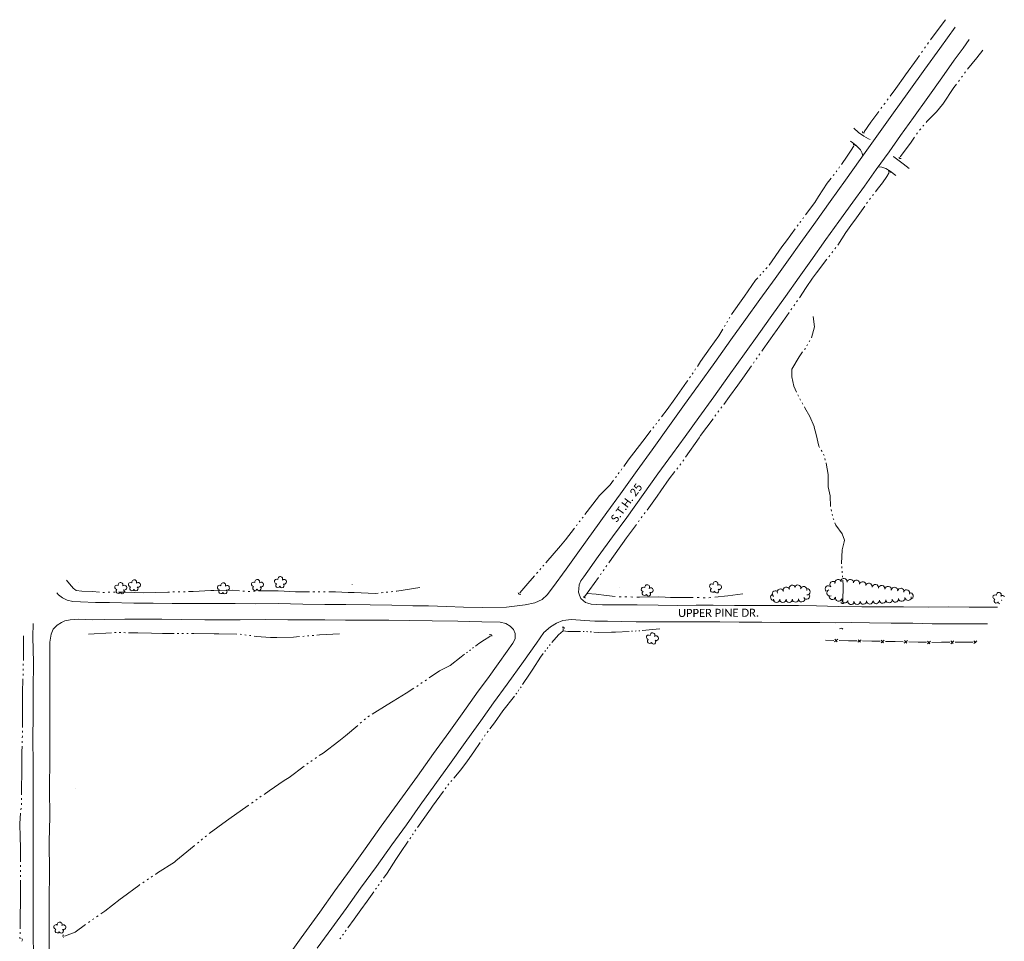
# Model space of a CAD drawing. Extents: x 297264 to 301592, y 46903 to 51888.
# Tile 16 of 16: x 300367 to 301592, y 50741 to 51888. Entities that reach past the tile are written whole.
import ezdxf

# ---------------------------------------------------------------- set-up
doc = ezdxf.new("R2010")
doc.units = 0
doc.header["$MEASUREMENT"] = 0
for name, pattern in [('DGN Style 3', [37.5, 25, -12.5]), ('Echnl', [0.68, 0.25, -0.03, 0.02, -0.03, 0.02, -0.03, 0.02, -0.03, 0.25]), ('Wisdot3', [0.1875, 0.125, -0.0625])]:
    doc.linetypes.add(name, pattern=pattern)
for name, color, linetype, lineweight in [('Level 11', 7, 'Continuous', 25), ('Level 14', 1, 'Continuous', 25), ('Level 15', 40, 'Efen', 25), ('Level 17', 50, 'Wisdot3', 25), ('Level 18', 72, 'Etrel', 25), ('Level 19', 153, 'Echnl', 25)]:
    doc.layers.add(name, color=color, linetype=linetype, lineweight=lineweight)
doc.styles.add('CalibriRegular', font='calibri.ttf')
doc.linetypes.add('Efen', pattern='A,0.105,-0.0325,[20,dgnlstyle-ewdotudls.shx,S=0.000293,R=0,X=0,Y=0],-0.0325,0.105', length=0.275)
doc.linetypes.add('Etrel', pattern='A,0,[14,dgnlstyle-ewdotudls.shx,S=0.00065925,R=0,X=0,Y=0],-0.082294', length=0.082294)

# ---------------------------------------------------------------- blocks, each defined once
blk = doc.blocks.new('CULVRT')
at = {"layer": 'Level 15', "color": 40, "linetype": 'Continuous', "lineweight": 0}
blk.add_arc((10, 7.5), 12.5, 216.88038, 323.11994, dxfattribs=at)
blk = doc.blocks.new('CULVRT_1')
at = {"layer": 'Level 15', "color": 40, "linetype": 'Continuous', "lineweight": 0}
blk.add_arc((10, 7.5), 12.5, 216.87936, 323.11893, dxfattribs=at)
blk = doc.blocks.new('CULVRT_2')
at = {"layer": 'Level 15', "color": 40, "linetype": 'Continuous', "lineweight": 0}
blk.add_arc((10, 7.5), 12.5, 216.87931, 323.11888, dxfattribs=at)
blk = doc.blocks.new('CULVRT_3')
at = {"layer": 'Level 15', "color": 40, "linetype": 'Continuous', "lineweight": 0}
blk.add_arc((10, 7.5), 12.5, 216.87896, 323.11852, dxfattribs=at)
blk = doc.blocks.new('CULVRT_4')
at = {"layer": 'Level 15', "color": 40, "linetype": 'Continuous', "lineweight": 0}
blk.add_arc((10, 7.5), 12.5, 216.88013, 323.11969, dxfattribs=at)
blk = doc.blocks.new('CULVRT_5')
at = {"layer": 'Level 15', "color": 40, "linetype": 'Continuous', "lineweight": 0}
blk.add_arc((10, 7.5), 12.5, 216.87889, 323.11846, dxfattribs=at)
blk = doc.blocks.new('CULVRT_6')
at = {"layer": 'Level 15', "color": 40, "linetype": 'Continuous', "lineweight": 0}
blk.add_arc((10, 7.5), 12.5, 216.87987, 323.11943, dxfattribs=at)
blk = doc.blocks.new('CULVRT_7')
at = {"layer": 'Level 15', "color": 40, "linetype": 'Continuous', "lineweight": 0}
blk.add_arc((10, 7.5), 12.5, 216.87999, 323.11955, dxfattribs=at)
blk = doc.blocks.new('CULVRT_8')
at = {"layer": 'Level 15', "color": 40, "linetype": 'Continuous', "lineweight": 0}
blk.add_arc((10, 7.5), 12.5, 216.87948, 323.11904, dxfattribs=at)
blk = doc.blocks.new('CULVRT_9')
at = {"layer": 'Level 15', "color": 40, "linetype": 'Continuous', "lineweight": 0}
blk.add_arc((10, 7.5), 12.5, 216.87967, 323.11923, dxfattribs=at)
blk = doc.blocks.new('POLE')
at = {"color": 0, "linetype": 'ByBlock', "lineweight": -2, "transparency": 16777216}
for radius in [0.06, 0.015, 0.03, 0.045]:
    blk.add_circle((0, 0), radius, dxfattribs=at)
blk = doc.blocks.new('TREE')
at = {"layer": 'Level 18', "color": 93, "linetype": 'Continuous', "lineweight": 0}
for centre, radius, start, end in [((-4.5, 0.2), 2.78, 78.0714, 279.0825), ((-1.5, 4.3), 2.78, 1.3944, 209.1674), ((3.6, 2.4), 2.97, 278.4235, 139.6574), ((-2, -4.2), 2.61, 140.7796, 358.7122), ((3.5, -3.4), 2.97, 196.0743, 79.0476)]:
    blk.add_arc(centre, radius, start, end, dxfattribs=at)

msp = doc.modelspace()

# ---------------------------------------------------------------- linework, layer by layer
at = {"layer": 'Level 11', "color": 21, "linetype": 'Continuous', "lineweight": 13, "flags": 128}
for points in [[(301030, 51181.1), (301047, 51204.4), (301063.7, 51227.6), (301080.6, 51251.2), (301097.7, 51274.9), (301114.6, 51298.4), (301135.6, 51327.4), (301154, 51353), (301175.7, 51383.2), (301194.5, 51409.5), (301211.6, 51433.3), (301232.2, 51461.9), (301252.1, 51489.8), (301270.4, 51515.1), (301288.2, 51540), (301307, 51566.2), (301323.8, 51589.7), (301339.2, 51611.2), (301357.2, 51636.4), (301375.4, 51662), (301394.7, 51688.8), (301413.1, 51714.6), (301431.6, 51740.5), (301452.4, 51769.4), (301473.5, 51798.9), (301493.6, 51826.9), (301511.9, 51852.5), (301531.1, 51879.1)], [(301068.9, 51195), (301087, 51220.1), (301104.8, 51244.9), (301122.4, 51268.9), (301142.8, 51297.4), (301161.3, 51323.1), (301179.5, 51348), (301195, 51369.4), (301212.3, 51393.3), (301230.8, 51418.8), (301250.1, 51446.1), (301269, 51472.3), (301286.7, 51497.4), (301303.1, 51520.2), (301319.9, 51544), (301337, 51568), (301351.4, 51588.3), (301370.4, 51614.7), (301386.3, 51637.1), (301403.8, 51661.4), (301418.3, 51681.3), (301432.7, 51701.9), (301448.9, 51724.1), (301463.2, 51744.3), (301479.2, 51766.8), (301497, 51791.5), (301514.6, 51815.9), (301530.1, 51837.9), (301541.1, 51853.1), (301548.4, 51863.6)], [(301068.9, 51195), (301065.4, 51190), (301063.4, 51184.9), (301062.6, 51179.8), (301062.4, 51175.9), (301063.6, 51171.9), (301065.5, 51167.9), (301068, 51165.4), (301071.2, 51163), (301074.1, 51162), (301078, 51160.7), (301092.1, 51160.1), (301110.9, 51160), (301135.2, 51160.2), (301161.4, 51159.5), (301185, 51159.4), (301208.8, 51159.6), (301230.1, 51159.5), (301256.4, 51159.4), (301287.3, 51159.1), (301313, 51159.3), (301336.2, 51159.1), (301358.7, 51158.8), (301386.1, 51157.9), (301414.9, 51157.7), (301440, 51157.4), (301466.9, 51157.5), (301497.6, 51157.3), (301523, 51157.5), (301548.4, 51157.2), (301568.5, 51157.2), (301584, 51157)], [(300442.7, 51163.6), (300432.9, 51164.3), (300426.1, 51166), (300420, 51168.8), (300415.2, 51172.6), (300413.2, 51175.2)], [(301030, 51181.1), (301023.3, 51172.7), (301017, 51166.6), (301008.2, 51162.5), (300995.9, 51160.1), (300972.8, 51157), (300942.9, 51156.8), (300919.2, 51157.3), (300897.9, 51157.8), (300875.7, 51158.9), (300856.1, 51159), (300830.2, 51159.6), (300802.9, 51160.2)], [(300802.9, 51160.2), (300772.8, 51160.6), (300746.8, 51160.6), (300719.4, 51161.1), (300688.7, 51161.8), (300660.9, 51161.4), (300634.9, 51161.7), (300613.3, 51161.8), (300583.6, 51161.7), (300556.8, 51161.8), (300533.1, 51162.2), (300508.9, 51162.3), (300478.6, 51162.9), (300461.1, 51163), (300442.7, 51163.6)], [(300384.1, 50720.2), (300383.5, 50753.6), (300383.7, 50779.2), (300383.5, 50807.9), (300383.5, 50844.4), (300383.7, 50874.9), (300383.7, 50907.3), (300383.6, 50937.8), (300383.7, 50963.7), (300383.4, 50991.1), (300383.5, 51024.8), (300383.6, 51055.2), (300383.9, 51088.1), (300383.4, 51120.3), (300383.7, 51136.9)], [(300403.6, 50726), (300403.8, 50761), (300403.6, 50793.5), (300403.9, 50826.7), (300403.7, 50865.4), (300404.3, 50896.3), (300404.1, 50931.1), (300404.5, 50968.3), (300404.5, 51001.6), (300404.4, 51034.3), (300404.3, 51062.1), (300404.6, 51096.3), (300404.6, 51113.7), (300406.1, 51123.6), (300408.7, 51129.7), (300413.7, 51134.7), (300419, 51138.1), (300423, 51140.1), (300429.8, 51141.6), (300439.6, 51142.1)], [(300826.2, 51141), (300799.5, 51140.9), (300772.5, 51141.1), (300746.7, 51141.2), (300722.4, 51141.6), (300700.6, 51141.4), (300672.5, 51141.9), (300641.5, 51141.6), (300619.8, 51141.5), (300597.3, 51141.6), (300567.7, 51141.8), (300543.9, 51142.1), (300522.2, 51142.1), (300497.7, 51142.2), (300472.1, 51142), (300458.1, 51141.5), (300439.6, 51142.1)], [(300937.7, 51052.4), (300949, 51067.8), (300962.3, 51086.5), (300973.8, 51102.3), (300980.8, 51112.3), (300983.5, 51117.9), (300983.7, 51124.5), (300981.5, 51129.4), (300977.4, 51133.7), (300971.9, 51136.7), (300965.1, 51138.4), (300942, 51139.1), (300912.3, 51139.9), (300880.3, 51140.1), (300851.6, 51140.5), (300826.2, 51141)], [(300956.8, 51038.1), (300973.6, 51061.3), (300994.1, 51089.7), (301010.1, 51112.4), (301019.4, 51125.5), (301027.5, 51132.5), (301035.1, 51137.1), (301042.7, 51140.5), (301053.8, 51141.7), (301070.4, 51140.6), (301082.9, 51139.7), (301098.5, 51139.6), (301115.6, 51139.3), (301134, 51139), (301155.7, 51139), (301174, 51138.8), (301194.5, 51138.9), (301217.5, 51138.7), (301238.2, 51138.8), (301262.2, 51138.5), (301290.6, 51138.3), (301313.4, 51137.9), (301337.8, 51137.9), (301362.9, 51137.9), (301382, 51137.8), (301402.2, 51137.9), (301424.4, 51137.5), (301451.5, 51137.1), (301478.4, 51137.2), (301502.6, 51136.6), (301531.6, 51136.6), (301551.8, 51136.4), (301571.5, 51136.4)], [(300698.4, 50719.4), (300717.2, 50745.6), (300740.4, 50777.7), (300759.3, 50804), (300778.1, 50830.1), (300796.8, 50856.5), (300816.7, 50884.6), (300839.9, 50916.7), (300861.9, 50946.9), (300882, 50974.9), (300900.9, 51001.3), (300917.4, 51024.2), (300937.7, 51052.4)], [(300737.1, 50732.8), (300755.5, 50757.8), (300773.1, 50782.2), (300791.2, 50807.4), (300810.8, 50834.4), (300830.2, 50861.5), (300848.2, 50886.4), (300865.3, 50910.6), (300883.5, 50935.9), (300901.7, 50961.5), (300923.3, 50991.6), (300940.8, 51015.8), (300956.8, 51038.1)]]:
    msp.add_lwpolyline(points, dxfattribs=at)
at = {"layer": 'Level 15', "color": 40, "linetype": 'Continuous', "lineweight": 0}
for p, q in [((301381.2, 51113.9), (301385.1, 51117.2)), ((301381.5, 51117.3), (301384.3, 51113.9)), ((301410.1, 51113.4), (301414, 51116.7)), ((301410.3, 51116.7), (301413.2, 51113.4)), ((301438.9, 51112.8), (301442.9, 51116.1)), ((301439.2, 51116.2), (301442, 51112.8)), ((301467.8, 51112.3), (301471.7, 51115.6)), ((301468.1, 51115.6), (301470.9, 51112.3)), ((301496.7, 51111.6), (301500.6, 51114.9)), ((301496.9, 51115), (301499.8, 51111.6)), ((301525.6, 51111.7), (301529.4, 51115.1)), ((301525.8, 51115.1), (301528.7, 51111.8)), ((301554.5, 51111.9), (301558.3, 51115.3)), ((301554.6, 51115.3), (301557.1, 51112.6))]:
    msp.add_line(p, q, dxfattribs=at)
at = {"layer": 'Level 15', "color": 40, "linetype": 'Continuous', "lineweight": 0, "flags": 128}
for points in [[(301369.7, 51115.9), (301380, 51115.7)], [(301386.9, 51115.6), (301398.6, 51115.4)], [(301398.6, 51115.4), (301408.9, 51115.2)], [(301415.7, 51115.1), (301427.5, 51114.8)], [(301427.5, 51114.8), (301437.8, 51114.7)], [(301444.6, 51114.5), (301456.3, 51114.3)], [(301456.3, 51114.3), (301466.6, 51114.1)], [(301473.5, 51114), (301485.2, 51113.7)], [(301485.2, 51113.7), (301495.5, 51113.5)], [(301502.3, 51113.3), (301514.1, 51113.4)], [(301514.1, 51113.4), (301524.4, 51113.5)], [(301531.2, 51113.5), (301542.9, 51113.6)], [(301542.9, 51113.6), (301553.3, 51113.7)]]:
    msp.add_lwpolyline(points, dxfattribs=at)
at = {"layer": 'Level 17', "color": 51, "linetype": 'DGN Style 3', "lineweight": 0, "flags": 128}
for points in [[(301404.9, 51753.2), (301411, 51748), (301417.5, 51743.5), (301423.3, 51740), (301426.5, 51738.9), (301428.3, 51738.9), (301430.7, 51739.2)], [(301416.1, 51718.7), (301415.6, 51722.2), (301413.3, 51726.5), (301408.4, 51731.6), (301403.7, 51735.3), (301396.2, 51740.4)], [(301474, 51703.4), (301466.5, 51709), (301459.8, 51713.8), (301455, 51717.8), (301452.3, 51721.1), (301451.3, 51723.5), (301451, 51727.1)], [(301435.2, 51705.2), (301440, 51704.8), (301444.8, 51703.2), (301450.4, 51700), (301457.2, 51694.6), (301464.4, 51689.4)]]:
    msp.add_lwpolyline(points, dxfattribs=at)
at = {"layer": 'Level 18', "color": 93, "linetype": 'Continuous', "lineweight": 0}
for centre, radius, start, end in [((301379.3, 51185.3), 4, 42.5783, 222.563), ((301385.5, 51187.7), 4, 12.8662, 192.8508), ((301392.7, 51188.8), 4, 352.8943, 172.879), ((301400.6, 51187.8), 4, 352.8943, 172.879), ((301408.3, 51186.8), 4, 346.063, 166.0477), ((301416.1, 51184.9), 4, 346.063, 166.0477), ((301423.8, 51183), 4, 346.063, 166.0477), ((301307.5, 51173.7), 3.94, 52.7577, 232.7424), ((301313.7, 51175.9), 3.94, 18.782, 198.7666), ((301321.1, 51178.3), 3.94, 17.4129, 197.3976), ((301328.6, 51180.7), 3.94, 17.4129, 197.3976), ((301335.1, 51180.9), 3.94, 345.7416, 165.7263), ((301342.7, 51178.9), 3.94, 345.7416, 165.7263), ((301346.7, 51176.3), 3.94, 269.205, 89.1897), ((301373.4, 51179.8), 4, 42.5783, 222.563), ((301375.4, 51175), 4, 110.7854, 290.7701), ((301431.9, 51181.4), 4, 351.7304, 171.7151), ((301439.8, 51180.2), 4, 351.7304, 171.7151), ((301447.7, 51179.1), 4, 351.7304, 171.7151), ((301455.7, 51177.9), 4, 351.7304, 171.7151), ((301463.5, 51176.7), 4, 350.0712, 170.0559), ((301470.7, 51174.8), 4, 335.8979, 155.8826), ((301475, 51171), 4, 282.9893, 102.9739), ((301585.6, 51172.6), 2.97, 328.4481, 189.682), ((301305.4, 51169.5), 3.94, 106.5582, 286.5429), ((301308.9, 51167.1), 3.94, 179.2286, 359.2133), ((301316.7, 51167), 3.94, 179.2286, 359.2133), ((301324.6, 51166.9), 3.94, 179.2286, 359.2133), ((301332.4, 51167.3), 3.94, 182.5228, 2.5075), ((301340.2, 51167.6), 3.94, 182.5228, 2.5075), ((301346.2, 51171), 3.94, 209.7104, 29.6951), ((301378.4, 51170.6), 4, 165.468, 345.4527), ((301386.1, 51168.6), 4, 165.468, 345.4527), ((301393.9, 51166.5), 4, 165.468, 345.4527), ((301401.6, 51164.5), 4, 165.468, 345.4527), ((301409, 51164.6), 4, 181.7689, 1.7536), ((301417, 51164.8), 4, 181.7689, 1.7536), ((301425, 51165.1), 4, 181.7689, 1.7536), ((301432.9, 51165.5), 4, 184.1587, 4.1433), ((301440.9, 51166), 4, 184.1587, 4.1433), ((301448.9, 51166.6), 4, 184.1587, 4.1433), ((301456.8, 51167.4), 4, 186.2033, 6.188), ((301464.6, 51168.4), 4, 188.693, 8.6777), ((301472.6, 51169.6), 4, 188.693, 8.6777), ((301581, 51169.9), 2.78, 51.419, 259.192), ((301582.2, 51165), 2.78, 128.096, 329.1071), ((301587.1, 51164.1), 2.61, 190.8042, 261.9875), ((301590.1, 51168.7), 2.97, 39.8829, 129.0722), ((301587.1, 51164.1), 2.61, 35.4568, 48.7368), ((301590.1, 51168.7), 2.97, 246.099, 257.5613)]:
    msp.add_arc(centre, radius, start, end, dxfattribs=at)
at = {"layer": 'Level 19', "color": 161, "linetype": 'Continuous', "lineweight": 0, "flags": 128}
for points in [[(301500.4, 51863.4), (301510.1, 51876.4), (301519.1, 51888.4)], [(301496.7, 51858.1), (301497.9, 51859.9)], [(301489.4, 51847.5), (301490.6, 51849.2)], [(301493, 51852.8), (301494.2, 51854.6)], [(301546.6, 51826.7), (301558, 51840.8), (301565.8, 51850.4)], [(301468.5, 51818.7), (301469.4, 51819.8), (301483.9, 51839.6), (301486.9, 51843.9)], [(301542.8, 51821.7), (301544, 51823.4)], [(301450.3, 51793.3), (301457.4, 51802.9), (301468.5, 51818.7)], [(301535.2, 51811.6), (301536.4, 51813.3)], [(301539, 51816.7), (301540.2, 51818.3)], [(301515.6, 51783), (301515.8, 51783.2), (301529.5, 51804), (301532.7, 51808.2)], [(301446.5, 51788.1), (301447.7, 51789.8)], [(301417.9, 51748.9), (301426.3, 51760.8), (301436.2, 51774.3)], [(301438.8, 51777.7), (301440, 51779.5)], [(301442.6, 51782.9), (301443.9, 51784.7)], [(301495, 51760.6), (301496, 51761.8), (301508.1, 51773.7), (301515.6, 51783)], [(301486.9, 51750.9), (301488.3, 51752.5)], [(301491, 51755.7), (301492.3, 51757.3)], [(301462.6, 51717.9), (301475.6, 51734.8), (301480.7, 51742.4)], [(301483.1, 51745.9), (301484.3, 51747.6)], [(301389.7, 51708.3), (301396.8, 51718.5), (301402.4, 51727.2), (301405.1, 51731.6)], [(301386.3, 51703.5), (301387.4, 51705.1)], [(301361, 51668.2), (301371.7, 51685), (301376.8, 51691.3)], [(301379.2, 51694.3), (301380.5, 51695.9)], [(301382.9, 51698.9), (301384.1, 51700.4)], [(301432.1, 51674.2), (301434.1, 51676.9), (301440.9, 51685.3), (301446, 51693.1), (301449, 51698.3)], [(301344.8, 51645.4), (301356.4, 51661), (301361, 51668.2)], [(301424.7, 51664.6), (301425.9, 51666.2)], [(301428.4, 51669.4), (301429.6, 51671)], [(301401.5, 51632.4), (301408.2, 51641.7), (301418.7, 51656.4)], [(301421, 51659.7), (301422.2, 51661.3)], [(301341.4, 51640.7), (301342.6, 51642.3)], [(301315.6, 51605.7), (301321.1, 51613.3), (301332.2, 51628.3)], [(301334.5, 51631.4), (301335.7, 51633)], [(301338, 51636.1), (301338.6, 51637), (301339.1, 51637.6)], [(301385.1, 51607.9), (301385.1, 51607.9), (301395.2, 51623.6), (301401.5, 51632.4)], [(301299.5, 51582.8), (301315.6, 51605.7)], [(301381.4, 51603.1), (301382.6, 51604.7)], [(301353.7, 51566.7), (301358.4, 51573.3), (301371.5, 51590.2)], [(301373.9, 51593.4), (301375.2, 51595)], [(301377.7, 51598.3), (301378.9, 51599.9)], [(301295.7, 51578.4), (301297, 51579.8)], [(301269.1, 51544.2), (301282.8, 51564.1), (301285.4, 51566.9)], [(301288, 51569.8), (301289.3, 51571.2)], [(301291.9, 51574.1), (301293.2, 51575.5)], [(301337.3, 51542.2), (301345.6, 51555.1), (301353.7, 51566.7)], [(301252.9, 51521.3), (301253.8, 51522.7), (301267.1, 51541.3), (301269.1, 51544.2)], [(301326.7, 51527.3), (301327.9, 51528.9)], [(301330.3, 51532.2), (301331.5, 51533.8)], [(301333.9, 51537.1), (301334.2, 51537.5), (301335.1, 51538.8)], [(301249.9, 51516.3), (301250.9, 51518)], [(301307.6, 51499.8), (301321.5, 51520), (301324.4, 51524)], [(301352.3, 51492.4), (301356.3, 51506), (301354.6, 51519.1)], [(301244, 51506.4), (301245, 51508.1)], [(301246.9, 51511.4), (301247.9, 51513)], [(301226.3, 51479.9), (301237.1, 51495), (301242, 51503.1)], [(301290.5, 51475.7), (301292.2, 51478.1), (301306.5, 51498.2), (301307.6, 51499.8)], [(301346.7, 51482.5), (301347.6, 51484.2)], [(301349.5, 51487.4), (301350.5, 51489.1)], [(301210.3, 51456.9), (301214.2, 51462.8), (301226.3, 51479.9)], [(301287, 51470.7), (301288.2, 51472.4)], [(301328, 51451.2), (301328, 51453.4), (301336.9, 51468.8), (301341.3, 51474.8)], [(301343.6, 51477.8), (301344.8, 51479.3)], [(301260.7, 51433.4), (301267.1, 51442.3), (301277.7, 51457.4)], [(301280, 51460.8), (301281.2, 51462.4)], [(301283.5, 51465.8), (301284.7, 51467.4)], [(301200.6, 51442.5), (301201.7, 51444.1)], [(301203.8, 51447.3), (301204.9, 51448.9)], [(301207, 51452.1), (301208.1, 51453.7)], [(301333.7, 51424.8), (301330.2, 51432.2), (301328, 51444), (301328, 51451.2)], [(301182.1, 51416.5), (301197, 51437.1), (301198.4, 51439.3)], [(301243.2, 51409.6), (301250.5, 51419.3), (301260.7, 51433.4)], [(301336.1, 51419.7), (301335.3, 51421.4)], [(301165.5, 51393.9), (301172.7, 51403.4), (301182.1, 51416.5)], [(301239.6, 51404.7), (301240.8, 51406.4)], [(301338.8, 51414.7), (301337.8, 51416.4)], [(301341.6, 51409.8), (301340.6, 51411.4)], [(301355.5, 51382), (301350.4, 51394.6), (301344.1, 51405.4), (301343.5, 51406.5)], [(301232.2, 51395), (301233.5, 51396.6)], [(301235.9, 51399.9), (301237.1, 51401.5)], [(301158.5, 51384.7), (301159.6, 51386.3)], [(301162, 51389.3), (301163.1, 51390.9)], [(301212.4, 51367.9), (301214.3, 51370.7), (301229.8, 51391.7)], [(301362.5, 51355.7), (301361.3, 51357.6), (301358.1, 51372.1), (301355.9, 51381.2), (301355.5, 51382)], [(301135.6, 51354.8), (301145.4, 51367.6), (301152.6, 51377)], [(301154.9, 51380.1), (301156.1, 51381.7)], [(301195.6, 51343.7), (301212.4, 51367.9)], [(301118.7, 51332.4), (301124.4, 51340.2), (301135.6, 51354.8)], [(301365.5, 51350.8), (301364.5, 51352.4)], [(301368, 51345.8), (301367.5, 51347.6)], [(301188.5, 51333.9), (301189.7, 51335.5)], [(301192.2, 51338.7), (301193.3, 51340.4)], [(301369.5, 51340.3), (301369, 51342.2)], [(301373.3, 51309.5), (301373, 51322.1), (301370.5, 51336.6), (301370.5, 51336.7)], [(301111.8, 51323.1), (301113, 51324.7)], [(301115.3, 51327.8), (301116.4, 51329.3)], [(301164.9, 51302.1), (301175.3, 51317), (301182.2, 51325.9)], [(301184.7, 51329.1), (301186, 51330.7)], [(301087.4, 51294.6), (301088.3, 51295.7), (301101.7, 51309.3), (301106.1, 51315.3)], [(301108.4, 51318.4), (301109.5, 51320)], [(301376.2, 51282.4), (301375.4, 51295.9), (301373.3, 51307), (301373.3, 51309.5)], [(301147.7, 51278.1), (301160.1, 51295.2), (301164.9, 51302.1)], [(301070.3, 51272.4), (301087.4, 51294.6)], [(301144.1, 51273.2), (301145.3, 51274.8)], [(301377.3, 51276.8), (301376.9, 51278.7)], [(301378.5, 51271.3), (301378.1, 51273.1)], [(301059.8, 51258.6), (301060.9, 51260.1)], [(301063.3, 51263.2), (301064.4, 51264.7)], [(301066.8, 51267.8), (301066.8, 51267.8), (301068, 51269.3)], [(301117.1, 51236.4), (301122.3, 51243.6), (301134.5, 51260.1)], [(301136.9, 51263.4), (301138.1, 51265)], [(301140.5, 51268.3), (301141.7, 51269.9)], [(301380, 51265.8), (301379.3, 51267.6)], [(301392.9, 51238.4), (301393.5, 51240.5), (301390.7, 51248.5), (301382.8, 51259.2), (301381.5, 51262.3)], [(301040, 51233.6), (301046.3, 51240.9), (301057.4, 51255.5)], [(301100, 51212.3), (301103.7, 51217.7), (301117.1, 51236.4)], [(301389.7, 51211.3), (301389.7, 51211.5), (301390.4, 51228.5), (301392.9, 51238.4)], [(301021.7, 51212.4), (301040, 51233.6)], [(301010.3, 51199.2), (301011.6, 51200.7)], [(301014.1, 51203.6), (301015.4, 51205.1)], [(301017.9, 51208), (301018.1, 51208.3), (301019.1, 51209.5)], [(301089.7, 51197.3), (301090.8, 51198.9)], [(301093.1, 51202.3), (301094.3, 51204)], [(301096.6, 51207.3), (301097.7, 51209)], [(301390.1, 51205.7), (301390, 51207.6)], [(301390.5, 51200), (301390.4, 51201.9)], [(300425.3, 51190.9), (300428.8, 51186.1), (300433.8, 51180.5), (300435.1, 51179.5)], [(300989.4, 51175.2), (300999.5, 51186.8), (301007.8, 51196.3)], [(301070, 51170.2), (301076.7, 51179), (301087.4, 51193.9)], [(301391, 51194.4), (301390.8, 51196.3)], [(301391.4, 51163.3), (301391.7, 51184.6), (301391.2, 51190.6)], [(300435.1, 51179.5), (300437.4, 51177.8), (300444.4, 51176.9), (300457.6, 51176.5), (300466.1, 51175.8)], [(300470.4, 51175.6), (300472.6, 51175.6)], [(300476.9, 51175.8), (300479.1, 51175.9)], [(300483.5, 51175.9), (300485.6, 51175.9)], [(300490, 51175.8), (300499, 51175.7), (300521.4, 51174.9), (300521.6, 51175)], [(300521.6, 51175), (300551.4, 51175.9), (300553.2, 51176)], [(300557.5, 51176.1), (300559.7, 51176.1)], [(300564.1, 51176.2), (300566.2, 51176.3)], [(300570.6, 51176.4), (300572.8, 51176.4)], [(300577.1, 51176.5), (300582.7, 51176.6), (300604.9, 51177.9), (300608.7, 51177.9)], [(300608.7, 51177.9), (300631.7, 51178.3), (300640.3, 51177.6)], [(300644.7, 51177.2), (300646.8, 51177)], [(300651.2, 51176.7), (300653.4, 51176.8)], [(300657.7, 51177), (300659.9, 51177.1)], [(300664.3, 51177.3), (300669.9, 51177.5), (300688.6, 51177.4), (300695.9, 51177)], [(300695.9, 51177), (300710, 51176.3), (300727.5, 51176.3)], [(300731.9, 51176.3), (300734.1, 51176.3)], [(300738.4, 51176.3), (300740.6, 51176.3)], [(300745, 51176.3), (300747.2, 51176.3)], [(300751.5, 51176.3), (300760.1, 51176.3), (300775.9, 51175.6), (300783.2, 51175.3)], [(300783.2, 51175.3), (300809.5, 51174.2), (300812.9, 51174.6)], [(300817, 51175.1), (300819.1, 51175.3)], [(300823.1, 51175.8), (300825.2, 51176)], [(300829.3, 51176.4), (300831.3, 51176.7)], [(300835.4, 51177.1), (300836.3, 51177.2), (300864.8, 51181.5)], [(301073, 51174.1), (301084.2, 51173.5), (301097.2, 51171.7), (301108.1, 51170.6)], [(301232, 51169.7), (301248.4, 51171.4), (301266.9, 51173.6)], [(301112.9, 51170.1), (301114, 51169.9), (301115.3, 51169.9)], [(301120.2, 51169.9), (301122.6, 51169.9)], [(301127.5, 51169.9), (301129.9, 51169.8)], [(301134.8, 51169.8), (301138.2, 51169.8), (301162, 51169.9), (301170.1, 51169.6)], [(301170.1, 51169.6), (301176.7, 51169.3), (301198.5, 51169.4), (301205.3, 51169.2)], [(301210.2, 51169.1), (301212.6, 51169)], [(301217.5, 51168.9), (301219.9, 51168.8)], [(301224.7, 51168.9), (301227.2, 51169.2)], [(300452.7, 51123.5), (300481, 51125.3)], [(300484.9, 51125.6), (300486.2, 51125.7), (300486.8, 51125.6)], [(300490.7, 51125.6), (300492.7, 51125.5)], [(300496.6, 51125.5), (300498.5, 51125.4)], [(300502.5, 51125.4), (300513.9, 51125.2), (300530.8, 51124.7)], [(300530.8, 51124.7), (300544.7, 51124.3), (300559.1, 51124.3)], [(301029.4, 51113.2), (301037.7, 51122.6), (301043.2, 51127.6), (301043.4, 51130.8)], [(301043.2, 51127.6), (301049, 51126.8), (301065, 51127)], [(301068, 51127), (301069.5, 51126.9)], [(301072.5, 51126.7), (301074, 51126.6)], [(301077, 51126.4), (301078.5, 51126.3)], [(301081.5, 51126.1), (301086.7, 51125.7), (301103.4, 51125.9)], [(301103.4, 51125.9), (301108.6, 51125.9), (301125.3, 51126.9)], [(301128.3, 51127.1), (301129.8, 51127.2)], [(301132.8, 51127.4), (301134.3, 51127.5)], [(301137.3, 51127.7), (301138.8, 51127.8)], [(301141.8, 51128.1), (301163.6, 51130.3)], [(300371.5, 51090.7), (300371.5, 51091.2), (300371.6, 51112), (300371.7, 51121)], [(300371.7, 51121), (300371.7, 51121.4)], [(300563, 51124.4), (300565, 51124.4)], [(300568.9, 51124.4), (300570.9, 51124.4)], [(300574.8, 51124.4), (300576.7, 51124.4)], [(300580.6, 51124.4), (300583.8, 51124.4), (300608.9, 51123.9)], [(300608.9, 51123.9), (300614.9, 51123.8), (300637.3, 51123.7)], [(300641.2, 51123.4), (300643.1, 51123.2)], [(300647, 51122.7), (300648.9, 51122.4)], [(300652.8, 51121.9), (300654.7, 51121.7)], [(300658.6, 51121.2), (300661.5, 51120.8), (300679.1, 51119.5), (300686.9, 51119.6)], [(300686.9, 51119.6), (300707.8, 51119.8), (300715.2, 51120.5)], [(300719.1, 51120.8), (300721.1, 51121)], [(300725, 51121.3), (300726.9, 51121.5)], [(300730.8, 51121.8), (300732.8, 51122)], [(300736.7, 51122.3), (300739.9, 51122.6), (300765, 51124)], [(300934.2, 51108.8), (300938.2, 51111.9), (300945.5, 51116.6), (300950.9, 51119.9), (300952.7, 51121.6)], [(300923.1, 51100.4), (300924.3, 51101.3)], [(300926.8, 51103.1), (300927.1, 51103.4), (300928.1, 51104.1)], [(300930.5, 51106), (300931.8, 51106.9)], [(301020.5, 51101.9), (301021.5, 51103.2)], [(301023.4, 51105.7), (301024.4, 51107)], [(301026.3, 51109.6), (301027.2, 51110.7), (301027.3, 51110.8)], [(300902.8, 51084.6), (300916.2, 51095.2), (300920.6, 51098.5)], [(301005.6, 51080.1), (301015.2, 51094.9), (301018.6, 51099.3)], [(300371.3, 51078.2), (300371.3, 51080.3)], [(300371.4, 51084.5), (300371.4, 51086.6)], [(300876.7, 51069.1), (300889.4, 51077.9), (300902.8, 51084.6)], [(300992.7, 51060.8), (301001.5, 51073.9), (301005.6, 51080.1)], [(300370.4, 51037.5), (300370.4, 51050.4), (300371, 51067.8)], [(300371.2, 51071.9), (300371.2, 51072.1), (300371.2, 51074)], [(300871.5, 51065.5), (300873.3, 51066.7)], [(300831.7, 51040.1), (300847.9, 51050), (300857.5, 51056.3)], [(300861, 51058.6), (300862.7, 51059.8)], [(300866.2, 51062.1), (300868, 51063.2)], [(300987.3, 51052.8), (300988.2, 51054.1)], [(300990, 51056.8), (300990.9, 51058.1)], [(300805.8, 51024.1), (300824.2, 51035.5), (300831.7, 51040.1)], [(300968.1, 51028.2), (300982.6, 51046.3)], [(300984.6, 51048.8), (300985.5, 51050.2)], [(300370.5, 51007.2), (300370.3, 51025.9), (300370.4, 51037.5)], [(300952.1, 51005.7), (300957.7, 51013.3), (300968.1, 51028.2)], [(300795.5, 51016.8), (300797.1, 51018.2)], [(300800.4, 51020.8), (300802.2, 51021.9)], [(300370.4, 51001), (300370.5, 51003.1)], [(300764.2, 50990.5), (300772.6, 50996.8), (300787.6, 51009.9)], [(300790.8, 51012.7), (300792.4, 51014.1)], [(300948.6, 51001.2), (300949.8, 51002.7)], [(300370, 50988.4), (300370.1, 50990.5)], [(300370.2, 50994.7), (300370.3, 50996.8)], [(300739.8, 50972.4), (300744.5, 50975.6), (300764.2, 50990.5)], [(300942.1, 50991.8), (300943.1, 50993.4)], [(300945.3, 50996.6), (300946, 50997.6), (300946.3, 50998.1)], [(300369.5, 50954), (300369.5, 50955.8), (300369.6, 50977.1), (300369.8, 50984.3)], [(300924.2, 50966), (300932.1, 50977.1), (300939.9, 50988.7)], [(300729.4, 50965.2), (300731.1, 50966.4)], [(300734.6, 50968.8), (300736.3, 50970)], [(300907.2, 50944.3), (300916.1, 50954.6), (300924.2, 50966)], [(300369, 50923.7), (300369, 50928.8), (300369.5, 50954)], [(300696.2, 50941.2), (300702.1, 50945.1), (300720.8, 50959.2)], [(300724.2, 50961.6), (300725.9, 50962.8)], [(300671.1, 50924.1), (300677.4, 50928.5), (300696.2, 50941.2)], [(300903.5, 50940), (300904.7, 50941.5)], [(300896.4, 50931.1), (300897.5, 50932.7)], [(300899.8, 50935.7), (300901, 50937.1)], [(300369, 50917.5), (300369, 50919.5)], [(300660.7, 50916.8), (300662.5, 50918)], [(300665.9, 50920.5), (300667.6, 50921.7)], [(300878.1, 50905.6), (300880.8, 50909.4), (300894.2, 50928)], [(300368.5, 50904.9), (300368.7, 50907)], [(300369, 50911.2), (300369, 50913.3)], [(300627.2, 50893.3), (300651.3, 50910.2), (300652.2, 50910.8)], [(300655.6, 50913.2), (300657.3, 50914.4)], [(300862.2, 50883.1), (300878.1, 50905.6)], [(300367.4, 50870.6), (300366.9, 50887.9), (300368.1, 50900.8)], [(300602.7, 50875.3), (300624.5, 50891.4), (300627.2, 50893.3)], [(300858.9, 50878.4), (300860, 50879.9), (300860, 50879.9)], [(300367.8, 50840.3), (300367.8, 50858.6), (300367.4, 50870.6)], [(300592.9, 50867.3), (300594.6, 50868.7)], [(300597.8, 50871.3), (300599.4, 50872.7)], [(300852.5, 50868.9), (300853.6, 50870.5)], [(300855.7, 50873.7), (300856.8, 50875.2)], [(300561.3, 50841.4), (300584.1, 50859.9), (300584.9, 50860.6)], [(300588.1, 50863.3), (300589.7, 50864.6)], [(300835, 50842.9), (300840.8, 50851.9), (300850.4, 50865.8)], [(300819.8, 50819.9), (300824.3, 50826.1), (300835, 50842.9)], [(300367.9, 50834), (300367.9, 50836.1)], [(300535.9, 50824.6), (300538.5, 50826.3), (300559.5, 50839.9), (300561.3, 50841.4)], [(300367.9, 50827.8), (300367.9, 50829.8)], [(300367.9, 50821.5), (300367.9, 50823.6)], [(300525.4, 50817.6), (300527.1, 50818.8)], [(300530.6, 50821.1), (300532.4, 50822.3)], [(300367.8, 50787), (300367.9, 50816.1), (300367.9, 50817.3)], [(300492.1, 50793.8), (300494.7, 50795.8), (300515.1, 50810.9), (300516.6, 50811.9)], [(300520.1, 50814.2), (300521.9, 50815.3)], [(300809.8, 50806), (300810.9, 50807.5)], [(300813.1, 50810.6), (300814.3, 50812.1)], [(300816.5, 50815.2), (300817.6, 50816.8)], [(300467.9, 50775.4), (300472.7, 50778.8), (300492.1, 50793.8)], [(300791.5, 50780.5), (300799.3, 50791.4), (300807.6, 50802.9)], [(300367.5, 50756.7), (300367.7, 50775.8), (300367.8, 50787)], [(300457.6, 50768.2), (300459.3, 50769.4)], [(300462.7, 50771.8), (300464.4, 50773)], [(300775.4, 50758.1), (300783.2, 50769), (300791.5, 50780.5)], [(300422.5, 50747.5), (300436.1, 50752.8), (300449, 50762.1)], [(300452.4, 50764.6), (300452.4, 50764.6), (300454.1, 50765.8)], [(300367.6, 50744.4), (300367.1, 50745.4), (300367.1, 50746.4)], [(300367.3, 50750.5), (300367.4, 50751.9), (300367.4, 50752.6)], [(300765.4, 50744.2), (300766.6, 50745.7)], [(300768.8, 50748.8), (300769.9, 50750.3)], [(300772.1, 50753.4), (300773.2, 50755)]]:
    msp.add_lwpolyline(points, dxfattribs=at)

# ---------------------------------------------------------------- block references
at = {"layer": 'Level 14', "color": 20, "linetype": 'Continuous', "lineweight": 0, "rotation": 54.36614342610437}
for p in [(300440.1, 51187.9), (300780.8, 51185.6), (300436.9, 50932)]:
    msp.add_blockref('POLE', p, dxfattribs=at)
at = {"layer": 'Level 14', "color": 20, "linetype": 'Continuous', "lineweight": 0, "xscale": 0.9999981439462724, "yscale": 0.9999981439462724, "zscale": 0.9999981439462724, "rotation": 50.02440982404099}
for p in [(301113.9, 51182.1), (301376.5, 51179.7)]:
    msp.add_blockref('POLE', p, dxfattribs=at)
at = {"layer": 'Level 15', "color": 40, "linetype": 'Continuous', "lineweight": 0}
for name, p, xscale, yscale, zscale, rotation in [('CULVRT_3', (301415.8, 51749.1), 0.144195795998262, 0.144195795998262, 0.144195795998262, 327.4887887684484), ('CULVRT_2', (301406.7, 51731.5), 0.1483383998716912, 0.1483383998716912, 0.1483383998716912, 148.003768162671), ('CULVRT_4', (301461.4, 51717.2), 0.1452954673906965, 0.1452954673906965, 0.1452954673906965, 327.3927589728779), ('CULVRT_5', (301450.6, 51698.1), 0.1631825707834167, 0.1631825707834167, 0.1631825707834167, 147.6155840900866), ('CULVRT_1', (300987.5, 51175.1), 0.1835479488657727, 0.1835479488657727, 0.1835479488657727, 329.3757781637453), ('CULVRT_6', (301068.8, 51170.6), 0.1465065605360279, 0.1465065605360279, 0.1465065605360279, 325.6815937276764), ('CULVRT_8', (301388.9, 51162.9), 0.1897336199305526, 0.1897336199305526, 0.1897336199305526, 352.4748643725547), ('CULVRT_7', (301045, 51130.6), 0.1711503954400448, 0.1711503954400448, 0.1711503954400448, 153.8246625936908), ('CULVRT_9', (301391.3, 51129.9), 0.2103902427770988, 0.2103902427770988, 0.2103902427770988, 178.8015183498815), ('CULVRT', (300954.7, 51121), 0.1901765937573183, 0.1901765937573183, 0.1901765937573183, 149.2275214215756), ('CULVRT_4', (300369.4, 50741.4), 0.1728653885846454, 0.1728653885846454, 0.1728653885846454, 87.529755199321), ('CULVRT_5', (300421.5, 50749.4), 0.1650980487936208, 0.1650980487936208, 0.1650980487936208, 268.542176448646)]:
    msp.add_blockref(name, p, dxfattribs=dict(at, xscale=xscale, yscale=yscale, zscale=zscale, rotation=rotation))
at = {"layer": 'Level 18', "color": 93, "linetype": 'Continuous', "lineweight": 0, "rotation": 54.36614342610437}
for p in [(300492.4, 51180.6), (300509.4, 51184), (300620.1, 51180.3), (300662.5, 51184.4), (300691.1, 51187.9), (300416.5, 50757.9)]:
    msp.add_blockref('TREE', p, dxfattribs=at)
at = {"layer": 'Level 18', "color": 93, "linetype": 'Continuous', "lineweight": 0, "xscale": 0.9999981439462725, "yscale": 0.9999981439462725, "zscale": 0.9999981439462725, "rotation": 50.02440982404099}
for p in [(301147.5, 51177.8), (301232.5, 51181.7), (301154, 51118.1)]:
    msp.add_blockref('TREE', p, dxfattribs=at)

# ---------------------------------------------------------------- texts
at = {"layer": 'Level 11', "color": 21, "linetype": 'Continuous', "lineweight": 0, "style": 'CalibriRegular'}
for s, rotation, p in [('S.T.H. 25', 53.7745, (301109.8, 51261.9)), ('UPPER PINE DR.', 0.2374, (301186.3, 51144.9))]:
    msp.add_text(s, height=10, rotation=rotation, dxfattribs=at).set_placement(p)

doc.saveas('drawing.dxf')
